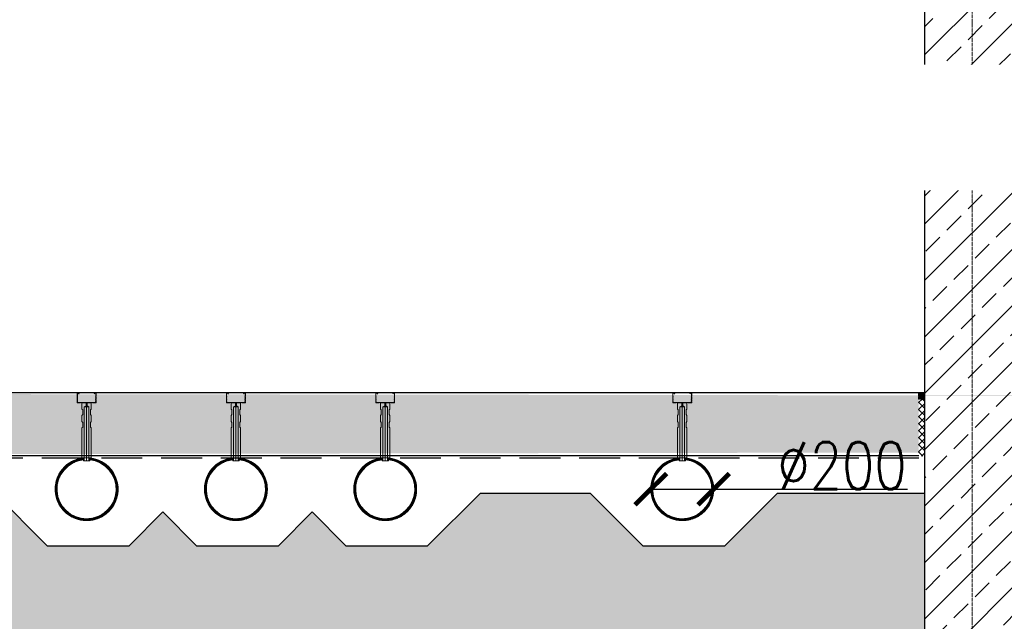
# Model space of a CAD drawing. Header units: millimetres. Extents: x -374129 to 1163271, y -112652 to 695637.
# Tile 222 of 256: x 48050 to 51183, y 30744 to 32659. Entities that reach past the tile are written whole.
import ezdxf
from ezdxf import colors
from ezdxf.entities.mleader import LeaderData, LeaderLine
from ezdxf.math import Vec2, Vec3

# ---------------------------------------------------------------- set-up
doc = ezdxf.new("R2010")
doc.units = ezdxf.units.MM
doc.header["$PDMODE"] = 4
doc.linetypes.add('ACAD_ISO04W100', pattern=[30, 24, -3, 0, -3])
doc.linetypes.add('rcad - -', pattern=[9.5, 6.5, -3])
for name, color, linetype, lineweight in [('A_DYSZA', 252, 'Continuous', 15), ('A_Hatch_konstrukcja', 252, 'Continuous', 5), ('A_profile ocynk', 252, 'Continuous', 9), ('KRT_kresk', 252, 'Continuous', 5), ('KRT_osie', 55, 'ACAD_ISO04W100', 18), ('Widoczne (ISO)', 252, 'Continuous', 15)]:
    doc.layers.add(name, color=color, linetype=linetype, lineweight=lineweight)
for name, color, linetype in [('KRT_kanaly', 1, 'Continuous'), ('KRT_kreskowanie', 252, 'Continuous'), ('KRT_opisy', 146, 'Continuous'), ('KRT_sciany', 2, 'Continuous'), ('KRT_wymiary', 4, 'Continuous')]:
    doc.layers.add(name, color=color, linetype=linetype)
doc.styles.add('WYMIAR', font='romans.shx', dxfattribs={"width": 0.8})
doc.linetypes.add('podbeton', pattern='A,0.3,-0.1,[131,ltypeshp.shx,S=0.1,R=0,X=-0.1,Y=0],-0.1,0.3', length=0.8)
doc.dimstyles.new('KRT_1-100', dxfattribs={"dimscale": 100, "dimtxt": 2, "dimasz": 1, "dimexe": 0.5, "dimexo": 0, "dimgap": 0.5, "dimtad": 1, "dimdec": 1, "dimrnd": 0.1, "dimzin": 9, "dimdsep": 46, "dimtxsty": 'WYMIAR', "dimblk": 'ARCHTICK', "dimcen": 0.09, "dimdle": 0.5, "dimclrd": 1, "dimclre": 252, "dimclrt": 256, "dimadec": 0, "dimazin": 0, "dimtfac": 1, "dimtdec": 1, "dimtmove": 0, "dimatfit": 3, "dimfxl": 1, "dimtolj": 1, "dimtzin": 0, "dimarcsym": 0})

# ---------------------------------------------------------------- blocks, each defined once
blk = doc.blocks.new('dysza_203')
at = {"color": 0, "linetype": 'ByBlock', "lineweight": -2}
for points in [[(-15, -193), (-10, -193), (-10, -203), (-7.5, -203), (-7.5, -31), (-1.5, -28), (-1.5, -18), (-15, -18), (-15, -38), (-12.5, -40.5), (-12.5, -55.5), (-15, -58), (-15, -78), (-12.5, -80.5), (-12.5, -95.5), (-15, -98)], [(15, -193), (10, -193), (10, -203), (7.5, -203), (7.5, -31), (1.5, -28), (1.5, -18), (15, -18), (15, -38), (12.5, -40.5), (12.5, -55.5), (15, -58), (15, -78), (12.5, -80.5), (12.5, -95.5), (15, -98)]]:
    blk.add_lwpolyline(points, close=True, dxfattribs=at)
for points in [[(-7.5, -31), (7.5, -31)], [(-1.5, -18), (1.5, -18)], [(-1.5, -28), (1.5, -28)], [(0, -18), (0, -203)], [(-7.5, -203), (7.5, -203)], [(7.5, -203), (10, -203)]]:
    blk.add_lwpolyline(points, dxfattribs=at)
blk = doc.blocks.new('_ArchTick')
at = {"color": 0, "linetype": 'ByBlock', "const_width": 0.15}
blk.add_lwpolyline([(-0.5, -0.5), (0.5, 0.5)], dxfattribs=at)
blk = doc.blocks.new('*D1202')
at = {"layer": 'Defpoints', "color": 0}
for p in [(50058, 31164.5), (50258, 31164.5)]:
    blk.add_point(p, dxfattribs=at)
at = {"layer": 'KRT_wymiary', "color": 1, "lineweight": -2}
for p, q in [((50058, 31164.5), (50058, 31164.5)), ((50058, 31164.5), (50258, 31164.5)), ((50258, 31164.5), (50875.1, 31164.5))]:
    blk.add_line(p, q, dxfattribs=at)
at = {"layer": 'KRT_wymiary', "color": 1, "lineweight": -2, "xscale": 100, "yscale": 100, "zscale": 100}
blk.add_blockref('_ArchTick', (50058, 31164.5), dxfattribs=at)
at = {"layer": 'KRT_wymiary', "color": 1, "lineweight": -2, "xscale": 100, "yscale": 100, "zscale": 100, "rotation": 180}
blk.add_blockref('_ArchTick', (50258, 31164.5), dxfattribs=at)
at = {"layer": 'KRT_wymiary', "insert": (50666.6, 31239.5), "char_height": 150, "attachment_point": 5, "style": 'WYMIAR'}
blk.add_mtext('\\A1;%%c200', dxfattribs=at)

msp = doc.modelspace()

# ---------------------------------------------------------------- hatches: boundary and pattern name
at = {"layer": 'KRT_kreskowanie'}
h = msp.add_hatch(dxfattribs=at)
h.set_pattern_fill('ANSI33', color=256, scale=20, style=0)
h.set_pattern_definition([(45, (213609.93, -26045.67), (-89.80256, 89.80256), []), (45, (213699.74, -26045.67), (-89.80256, 89.80256), [63.5, -31.75])])
h.paths.add_polyline_path([(50930, 30461.19), (51230, 30461.19), (51230, 36471.19), (51145, 36471.19), (51145, 36711.19), (51010, 36711.19), (51010, 36471.19), (50930, 36471.19)])
h = msp.add_hatch(dxfattribs=at)
h.set_pattern_fill('DOTS2', color=256, scale=10, style=0)
h.paths.add_polyline_path([(5640.49, 31126.97), (6132.64, 31126.97), (6132.64, 31351.97), (5640.49, 31351.97)], flags=9)
h.paths.add_polyline_path([(11940.49, 31126.97), (12432.64, 31126.97), (12432.64, 31351.97), (11940.49, 31351.97)], flags=9)
h.paths.add_polyline_path([(18240.49, 31126.97), (18732.64, 31126.97), (18732.64, 31351.97), (18240.49, 31351.97)], flags=9)
h.paths.add_polyline_path([(24880.49, 31126.97), (25372.64, 31126.97), (25372.64, 31351.97), (24880.49, 31351.97)], flags=9)
h.paths.add_polyline_path([(31180.49, 31126.97), (31672.64, 31126.97), (31672.64, 31351.97), (31180.49, 31351.97)], flags=9)
h.paths.add_polyline_path([(37480.49, 31126.97), (37972.64, 31126.97), (37972.64, 31351.97), (37480.49, 31351.97)], flags=9)
h.paths.add_polyline_path([(44120.49, 31126.97), (44612.64, 31126.97), (44612.64, 31351.97), (44120.49, 31351.97)], flags=9)
h.paths.add_polyline_path([(50420.49, 31126.97), (50912.64, 31126.97), (50912.64, 31351.97), (50420.49, 31351.97)], flags=9)
h.paths.add_polyline_path([(56720.49, 31126.97), (57212.64, 31126.97), (57212.64, 31351.97), (56720.49, 31351.97)], flags=9)
h.paths.add_polyline_path([(63360.49, 31126.97), (63852.64, 31126.97), (63852.64, 31351.97), (63360.49, 31351.97)], flags=9)

# ---------------------------------------------------------------- linework, layer by layer
at = {"layer": 'KRT_osie', "ltscale": 0.5}
msp.add_line((51080, 37613.84), (51080, 29871.18), dxfattribs=at)
msp.add_line((51080, 37613.84), (51080, 29871.18), dxfattribs=at)
at = {"layer": 'KRT_sciany'}
msp.add_lwpolyline([(50930, 30461.19), (50930, 36471.19)], dxfattribs=at)

# ---------------------------------------------------------------- next in the draw order: leaders
at = {"layer": 'KRT_opisy', "color": 1}
ml = msp.add_multileader_mtext('Standard', dxfattribs=at)
ml.set_content('\\C54;PIANKA DYLATACYJNA BRZEGOWA 1cm\\PUSZCZELNIENIE MASĄ TRWALEPLASTYCZNĄ ODPORNĄ NA AGRESJĘ CHEMICZNĄ NP.SIKAFLEX PRO 3', style='WYMIAR')
ml.set_leader_properties()
ml.build(insert=Vec2(0, 0))
ml.multileader.update_dxf_attribs({"text_left_attachment_type": 6, "text_right_attachment_type": 6, "dogleg_length": 36, "arrow_head_size": 200, "scale": 100})
ctx = ml.context
ctx.base_point, ctx.scale, ctx.char_height, ctx.arrow_head_size, ctx.landing_gap_size, ctx.plane_origin = Vec3(1022.91, 34569.79, -56.1), 100, 200, 200, 9, Vec3(36065.01, -50311.01, -56.1)
ctx.left_attachment, ctx.right_attachment = 6, 6
notes = []
notes.append((ctx, [(0, (1, 1, 0), (986.91, 34569.79, -56.1), (1, 0), 36, [(1, [(160, 31471.19, -56.1)], 0, [])])]))
ctx.mtext.insert, ctx.mtext.width, ctx.mtext.defined_height, ctx.mtext.flow_direction = Vec3(1031.91, 34809.79, -56.1), 4839.601, 350.11, 5
ctx.mtext.has_bg_fill, ctx.mtext.bg_color, ctx.mtext.bg_scale_factor, ctx.mtext.bg_transparency, ctx.mtext.use_window_bg_color = 1, -1027028792, 1.5, 0, 1
for ctx, leaders in notes:
    for number, flags, end, landing, length, lines in leaders:
        leader = LeaderData()
        leader.index, (leader.has_last_leader_line, leader.has_dogleg_vector, leader.attachment_direction) = number, flags
        leader.last_leader_point, leader.dogleg_vector, leader.dogleg_length = Vec3(end), Vec3(landing), length
        for number, points, colour, breaks in lines:
            line = LeaderLine()
            line.index, line.vertices, line.color, line.breaks = number, Vec3.list(points), colors.encode_raw_color(colour), breaks
            leader.lines.append(line)
        ctx.leaders.append(leader)

# ---------------------------------------------------------------- next in the draw order: leaders
ml = msp.add_multileader_mtext('Standard', dxfattribs=at)
ml.set_content('\\pxi-3,l3t3,39,44;\\C2;{\\fSymbol|b0|i0|c2|p18;·^I}\\C54;PŁYTA BETONOWA DYLATOWANA C30/37 W8,F150,XD2,XA2,XM1,XF1 ^Igr.20cm\\P    ZBROJONA WŁÓKNAMI POLIMEROWYMI ZBROJONA WŁÓKNAMI POLIMEROWYMI ZBROJONA WŁÓKNAMI POLIMEROWYMI ISTRICE iBETON 39x0.78 W ILOŚCI 3,0kg/m3, \\P{\\fSymbol|b0|i0|c2|p18;·^I}IZOLACJA PRZECIWWILGOCIOWA 2xFOLIA PE \\P    UKŁADANA SZCZELNIE NA ZAKŁAD^I^Igr.2x0.3mm                                                         \\P{\\fSymbol|b0|i0|c2|p18;·^I}PODBETON  C8/10 ^I^Igr.10cm                         \\P{\\fSymbol|b0|i0|c2|p18;·^I}ZAGĘSZCZONY GRUNT NASYPOWY Is>0,98^I^Igr.30cm\\P{\\fSymbol|b0|i0|c2|p18;·^I}ZAGĘSZCZONY GRUNT NASYPOWY Is>=0,97', style='WYMIAR')
ml.set_leader_properties()
ml.build(insert=Vec2(0, 0))
ml.multileader.update_dxf_attribs({"text_left_attachment_type": 6, "text_right_attachment_type": 6, "dogleg_length": 36, "arrow_head_size": 200, "scale": 100})
ctx = ml.context
ctx.base_point, ctx.scale, ctx.char_height, ctx.arrow_head_size, ctx.landing_gap_size, ctx.plane_origin = Vec3(1715.18, 28529.79, -56.1), 100, 200, 200, 9, Vec3(-35836.94, -69206.17, -56.1)
ctx.left_attachment, ctx.right_attachment = 6, 6
notes = []
notes.append((ctx, [(0, (1, 1, 0), (1679.18, 28529.79, -56.1), (1, 0), 36, [(1, [(1159.18, 31458.59, -56.1)], 0, [])])]))
ctx.mtext.insert, ctx.mtext.width, ctx.mtext.defined_height, ctx.mtext.flow_direction = Vec3(1724.18, 28777.41, -56.1), 11614.4681, 280.09, 5
ctx.mtext.has_bg_fill, ctx.mtext.bg_color, ctx.mtext.bg_scale_factor, ctx.mtext.bg_transparency, ctx.mtext.use_window_bg_color = 1, -1027028792, 1.5, 0, 1
for ctx, leaders in notes:
    for number, flags, end, landing, length, lines in leaders:
        leader = LeaderData()
        leader.index, (leader.has_last_leader_line, leader.has_dogleg_vector, leader.attachment_direction) = number, flags
        leader.last_leader_point, leader.dogleg_vector, leader.dogleg_length = Vec3(end), Vec3(landing), length
        for number, points, colour, breaks in lines:
            line = LeaderLine()
            line.index, line.vertices, line.color, line.breaks = number, Vec3.list(points), colors.encode_raw_color(colour), breaks
            leader.lines.append(line)
        ctx.leaders.append(leader)

# ---------------------------------------------------------------- next in the draw order: linework, layer by layer
at = {"layer": 'KRT_kanaly', "linetype": 'podbeton', "ltscale": 200}
msp.add_lwpolyline([(48505.49, 31091.97), (48612.99, 30984.47), (48872.99, 30984.47), (48980.49, 31091.97)], dxfattribs=at)

# ---------------------------------------------------------------- next in the draw order: leaders
at = {"layer": 'KRT_opisy', "color": 1}
ml = msp.add_multileader_mtext('Standard', dxfattribs=at)
ml.set_content('\\C54;KANAŁY NAPOWIETRZAJĄCE WEDŁUG PROJEKTU TECHNOLOGICZNEGO', style='WYMIAR')
ml.set_leader_properties()
ml.build(insert=Vec2(0, 0))
ml.multileader.update_dxf_attribs({"text_left_attachment_type": 6, "text_right_attachment_type": 6, "dogleg_length": 36, "arrow_head_size": 200, "scale": 100})
ctx = ml.context
ctx.base_point, ctx.scale, ctx.char_height, ctx.arrow_head_size, ctx.landing_gap_size, ctx.plane_origin = Vec3(958.77, 32175.83, -56.1), 100, 200, 200, 9, Vec3(36846.14, -51485.36, -56.1)
ctx.left_attachment, ctx.right_attachment = 6, 6
notes = []
notes.append((ctx, [(0, (1, 1, 0), (922.77, 32175.83, -56.1), (1, 0), 36, [(1, [(922.99, 31164.47, -56.1)], 0, [])])]))
ctx.mtext.insert, ctx.mtext.width, ctx.mtext.defined_height, ctx.mtext.flow_direction = Vec3(967.77, 32415.83, -56.1), 6873.6004, 350.11, 5
ctx.mtext.has_bg_fill, ctx.mtext.bg_color, ctx.mtext.bg_scale_factor, ctx.mtext.bg_transparency, ctx.mtext.use_window_bg_color = 1, -1027028792, 1.5, 0, 1
for ctx, leaders in notes:
    for number, flags, end, landing, length, lines in leaders:
        leader = LeaderData()
        leader.index, (leader.has_last_leader_line, leader.has_dogleg_vector, leader.attachment_direction) = number, flags
        leader.last_leader_point, leader.dogleg_vector, leader.dogleg_length = Vec3(end), Vec3(landing), length
        for number, points, colour, breaks in lines:
            line = LeaderLine()
            line.index, line.vertices, line.color, line.breaks = number, Vec3.list(points), colors.encode_raw_color(colour), breaks
            leader.lines.append(line)
        ctx.leaders.append(leader)

# ---------------------------------------------------------------- next in the draw order: hatches: boundary and pattern name
at = {"layer": 'KRT_kresk', "lineweight": 5}
h = msp.add_hatch(dxfattribs=at)
h.set_pattern_fill('DASH', color=256, scale=10, angle=45)
h.set_pattern_definition([(45, (53933.753, 31471.193), (4e-15, 44.90128), [31.75, -31.75])])
h.paths.add_polyline_path([(50909.99, 31281.19), (44950, 31271.19), (44950, 31451.19), (44950, 31471.19), (52409.99, 31461.19), (50909.99, 31461.19)])
h = msp.add_hatch(dxfattribs=at)
h.set_pattern_fill('ANSI37', color=256, scale=0.5)
h.set_pattern_definition([(45, (-383172.6885, -167449.6836), (-1.122532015, 1.122532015), []), (135, (-383172.6885, -167449.6836), (-1.122532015, -1.122532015), [])])
h.paths.add_polyline_path([(50910, 31451.19), (50930, 31451.19), (50930, 31471.19), (50910, 31471.19)])
h = msp.add_hatch(dxfattribs=at)
h.set_pattern_fill('ANSI37', color=256, scale=5)
h.set_pattern_definition([(45, (-383172.688, -167449.684), (-11.22532015, 11.22532015), []), (135, (-383172.688, -167449.684), (-11.22532015, -11.22532015), [])])
h.paths.add_polyline_path([(50910, 31270.04), (50930, 31270.04), (50930, 31451.19), (50910, 31451.19)])
at = {"layer": 'KRT_kreskowanie'}
h = msp.add_hatch(dxfattribs=at)
h.set_pattern_fill('DOTS2', color=256, scale=10, style=0)
h.set_pattern_definition([(0, (-19229.84, 5.08), (0, 254), [0, -254]), (0, (-19148.56, 10.16), (0, 254), [0, -254]), (0, (-19194.28, 66.04), (0, 254), [0, -254]), (0, (-19138.4, 106.68), (0, 254), [0, -254]), (0, (-19204.44, 121.92), (0, 254), [0, -254]), (0, (-19184.12, 182.88), (0, 254), [0, -254]), (0, (-19219.68, 228.6), (0, 254), [0, -254]), (0, (-19138.4, 223.52), (0, 254), [0, -254]), (0, (-19077.44, 233.68), (0, 254), [0, -254]), (0, (-19046.96, 172.72), (0, 254), [0, -254]), (0, (-18996.16, 167.64), (0, 254), [0, -254]), (0, (-18996.16, 76.2), (0, 254), [0, -254]), (0, (-19041.88, 45.72), (0, 254), [0, -254]), (0, (-19113, 60.96), (0, 254), [0, -254]), (0, (-19067.28, 106.68), (0, 254), [0, -254]), (0, (-19113, 152.4), (0, 254), [0, -254]), (0, (-19006.32, 10.16), (0, 254), [0, -254])])
h.paths.add_polyline_path([(41670.16, 31152.3), (41600.82, 31152.3), (41432.99, 30984.47), (41172.99, 30984.47), (41065.49, 31091.97), (40957.99, 30984.47), (40697.99, 30984.47), (40590.49, 31091.97), (40482.99, 30984.47), (40222.99, 30984.47), (40055.16, 31152.3), (39705.82, 31152.3), (39537.99, 30984.47), (39277.99, 30984.47), (39110.16, 31152.3), (38630, 31152.3), (38630, 30684.47), (44630, 30684.47), (44630, 31152.3), (44160.82, 31152.3), (43992.99, 30984.47), (43732.99, 30984.47), (43565.16, 31152.3), (43215.82, 31152.3), (43047.99, 30984.47), (42787.99, 30984.47), (42680.49, 31091.97), (42572.99, 30984.47), (42312.99, 30984.47), (42205.49, 31091.97), (42097.99, 30984.47), (41837.99, 30984.47)])
h.paths.add_polyline_path([(44120.49, 31126.97), (44612.64, 31126.97), (44612.64, 31351.97), (44120.49, 31351.97)], flags=9)
h.paths.add_polyline_path([(47970.16, 31152.3), (47900.82, 31152.3), (47732.99, 30984.47), (47472.99, 30984.47), (47365.49, 31091.97), (47257.99, 30984.47), (46997.99, 30984.47), (46890.49, 31091.97), (46782.99, 30984.47), (46522.99, 30984.47), (46355.16, 31152.3), (46005.82, 31152.3), (45837.99, 30984.47), (45577.99, 30984.47), (45410.16, 31152.3), (44930, 31152.3), (44930, 30684.47), (50930, 30684.47), (50930, 31152.3), (50460.82, 31152.3), (50292.99, 30984.47), (50032.99, 30984.47), (49865.16, 31152.3), (49515.82, 31152.3), (49347.99, 30984.47), (49087.99, 30984.47), (48980.49, 31091.97), (48872.99, 30984.47), (48612.99, 30984.47), (48505.49, 31091.97), (48397.99, 30984.47), (48137.99, 30984.47)])
h.paths.add_polyline_path([(50420.49, 31126.97), (50912.64, 31126.97), (50912.64, 31351.97), (50420.49, 31351.97)], flags=9)
h = msp.add_hatch(dxfattribs=at)
h.set_pattern_fill('DOTS2', color=256, scale=10, style=0)
h.set_pattern_definition([(0, (-12929.84, 5.08), (0, 254), [0, -254]), (0, (-12848.56, 10.16), (0, 254), [0, -254]), (0, (-12894.28, 66.04), (0, 254), [0, -254]), (0, (-12838.4, 106.68), (0, 254), [0, -254]), (0, (-12904.44, 121.92), (0, 254), [0, -254]), (0, (-12884.12, 182.88), (0, 254), [0, -254]), (0, (-12919.68, 228.6), (0, 254), [0, -254]), (0, (-12838.4, 223.52), (0, 254), [0, -254]), (0, (-12777.44, 233.68), (0, 254), [0, -254]), (0, (-12746.96, 172.72), (0, 254), [0, -254]), (0, (-12696.16, 167.64), (0, 254), [0, -254]), (0, (-12696.16, 76.2), (0, 254), [0, -254]), (0, (-12741.88, 45.72), (0, 254), [0, -254]), (0, (-12813, 60.96), (0, 254), [0, -254]), (0, (-12767.28, 106.68), (0, 254), [0, -254]), (0, (-12813, 152.4), (0, 254), [0, -254]), (0, (-12706.32, 10.16), (0, 254), [0, -254])])
h.paths.add_polyline_path([(47970.16, 31152.3), (47900.82, 31152.3), (47732.99, 30984.47), (47472.99, 30984.47), (47365.49, 31091.97), (47257.99, 30984.47), (46997.99, 30984.47), (46890.49, 31091.97), (46782.99, 30984.47), (46522.99, 30984.47), (46355.16, 31152.3), (46005.82, 31152.3), (45837.99, 30984.47), (45577.99, 30984.47), (45410.16, 31152.3), (44930, 31152.3), (44930, 30684.47), (50930, 30684.47), (50930, 31152.3), (50460.82, 31152.3), (50292.99, 30984.47), (50032.99, 30984.47), (49865.16, 31152.3), (49515.82, 31152.3), (49347.99, 30984.47), (49087.99, 30984.47), (48980.49, 31091.97), (48872.99, 30984.47), (48612.99, 30984.47), (48505.49, 31091.97), (48397.99, 30984.47), (48137.99, 30984.47)])
h.paths.add_polyline_path([(50420.49, 31126.97), (50912.64, 31126.97), (50912.64, 31351.97), (50420.49, 31351.97)], flags=9)
h.paths.add_polyline_path([(54270.16, 31152.3), (54200.82, 31152.3), (54032.99, 30984.47), (53772.99, 30984.47), (53665.49, 31091.97), (53557.99, 30984.47), (53297.99, 30984.47), (53190.49, 31091.97), (53082.99, 30984.47), (52822.99, 30984.47), (52655.16, 31152.3), (52305.82, 31152.3), (52137.99, 30984.47), (51877.99, 30984.47), (51710.16, 31152.3), (51230, 31152.3), (51230, 30684.47), (57230, 30684.47), (57230, 31152.3), (56760.82, 31152.3), (56592.99, 30984.47), (56332.99, 30984.47), (56165.16, 31152.3), (55815.82, 31152.3), (55647.99, 30984.47), (55387.99, 30984.47), (55280.49, 31091.97), (55172.99, 30984.47), (54912.99, 30984.47), (54805.49, 31091.97), (54697.99, 30984.47), (54437.99, 30984.47)])
h.paths.add_polyline_path([(56720.49, 31126.97), (57212.64, 31126.97), (57212.64, 31351.97), (56720.49, 31351.97)], flags=9)
at = {"layer": 'Widoczne (ISO)', "transparency": 33554687}
h = msp.add_hatch(dxfattribs=at)
h.set_pattern_fill('ANSI31', color=256, scale=10)
h.set_pattern_definition([(45, (48346.854, 31210.5676), (-0.8838835, 0.8838835), [])])
h.paths.add_polyline_path([(48357.09, 31164.47, -1), (48168.89, 31164.47, -0.3833879), (48253, 31258.04), (48253, 31263.97, 0.3851934), (48162.99, 31164.47, 1), (48362.99, 31164.47, 0.385192), (48272.99, 31263.97), (48272.99, 31258.04, -0.3833692)])
h = msp.add_hatch(dxfattribs=at)
h.set_pattern_fill('ANSI31', color=256, scale=10)
h.set_pattern_definition([(45, (48821.854, 31210.5676), (-0.8838835, 0.8838835), [])])
h.paths.add_polyline_path([(48832.09, 31164.47, -1), (48643.89, 31164.47, -0.3833879), (48728, 31258.04), (48728, 31263.97, 0.3851934), (48637.99, 31164.47, 1), (48837.99, 31164.47, 0.385192), (48747.99, 31263.97), (48747.99, 31258.04, -0.3833692)])
h = msp.add_hatch(dxfattribs=at)
h.set_pattern_fill('ANSI31', color=256, scale=10)
h.set_pattern_definition([(45, (49296.854, 31210.5676), (-0.8838835, 0.8838835), [])])
h.paths.add_polyline_path([(49307.09, 31164.47, -1), (49118.89, 31164.47, -0.3833879), (49203, 31258.04), (49203, 31263.97, 0.3851934), (49112.99, 31164.47, 1), (49312.99, 31164.47, 0.385192), (49222.99, 31263.97), (49222.99, 31258.04, -0.3833692)])
h = msp.add_hatch(dxfattribs=at)
h.set_pattern_fill('ANSI31', color=256, scale=10)
h.set_pattern_definition([(45, (50241.854, 31210.5676), (-0.8838835, 0.8838835), [])])
h.paths.add_polyline_path([(50252.09, 31164.47, -1), (50063.89, 31164.47, -0.3833879), (50148, 31258.04), (50148, 31263.97, 0.3851934), (50057.99, 31164.47, 1), (50257.99, 31164.47, 0.385192), (50167.99, 31263.97), (50167.99, 31258.04, -0.3833692)])

# ---------------------------------------------------------------- next in the draw order: linework, layer by layer
at = {"color": 2}
for p, q in [((50930, 31471.19, -18.47), (44950, 31471.19)), ((50910.2, 31271.19, 43), (44950, 31271.19))]:
    msp.add_line(p, q, dxfattribs=at)
at = {"layer": 'A_DYSZA', "transparency": 33554687}
for centre, radius, start, end in [((48262.99, 31164.47), 100, 95.73457, 84.26515), ((48737.99, 31164.47), 100, 95.73457, 84.26515), ((49212.99, 31164.47), 100, 95.73457, 84.26515), ((50157.99, 31164.47), 100, 95.73457, 84.26515), ((48262.99, 31164.47), 94.1, 96.09512, 83.90114), ((48737.99, 31164.47), 94.1, 96.09512, 83.90114), ((49212.99, 31164.47), 94.1, 96.09512, 83.90114), ((50157.99, 31164.47), 94.1, 96.09512, 83.90114)]:
    msp.add_arc(centre, radius, start, end, dxfattribs=at)
at = {"layer": 'A_Hatch_konstrukcja'}
for centre in [(48262.99, 31164.47), (48737.99, 31164.47), (49212.99, 31164.47), (50157.99, 31164.47)]:
    msp.add_circle(centre, 100, dxfattribs=at)
at = {"layer": 'A_profile ocynk'}
for points in [[(48287.28, 31467.75), (48289.93, 31470.41, -0.6681786), (48292.49, 31469.35), (48292.49, 31459.79, -0.1989124), (48292.35, 31459.43), (48291.64, 31458.73, 0.4142136), (48291.64, 31458.02), (48292.35, 31457.31, -0.1989124), (48292.49, 31456.96), (48292.49, 31452.79, -0.1989124), (48292.35, 31452.43), (48291.64, 31451.73, 0.4142136), (48291.64, 31451.02), (48292.35, 31450.31, -0.1989124), (48292.49, 31449.96), (48292.49, 31445.79, -0.1989124), (48292.35, 31445.43), (48291.64, 31444.73, 0.4142136), (48291.64, 31444.02), (48292.35, 31443.31, -0.1989124), (48292.49, 31442.96), (48292.49, 31440.47, -0.4142136), (48291.99, 31439.97), (48283.21, 31439.97, -0.1989124), (48282.85, 31440.12), (48282.15, 31440.83, 0.1989124), (48281.79, 31440.97), (48276.99, 31440.97, 0.1989124), (48276.64, 31440.83), (48275.93, 31440.12, -0.1989124), (48275.58, 31439.97), (48264.41, 31439.97, -0.1989124), (48264.05, 31440.12), (48263.35, 31440.83, 0.4142136), (48262.64, 31440.83), (48261.93, 31440.12, -0.1989124), (48261.58, 31439.97), (48250.41, 31439.97, -0.1989124), (48250.05, 31440.12), (48249.35, 31440.83, 0.1989124), (48248.99, 31440.97), (48244.19, 31440.97, 0.1989124), (48243.84, 31440.83), (48243.13, 31440.12, -0.1989124), (48242.78, 31439.97), (48233.99, 31439.97, -0.4142136), (48233.49, 31440.47), (48233.49, 31442.96, -0.1989124), (48233.64, 31443.31), (48234.35, 31444.02, 0.4142136), (48234.35, 31444.73), (48233.64, 31445.43, -0.1989124), (48233.49, 31445.79), (48233.49, 31449.96, -0.1989124), (48233.64, 31450.31), (48234.35, 31451.02, 0.4142136), (48234.35, 31451.73), (48233.64, 31452.43, -0.1989124), (48233.49, 31452.79), (48233.49, 31456.96, -0.1989124), (48233.64, 31457.31), (48234.35, 31458.02, 0.4142136), (48234.35, 31458.73), (48233.64, 31459.43, -0.1989124), (48233.49, 31459.79), (48233.49, 31469.35, -0.6681786), (48236.05, 31470.41), (48238.71, 31467.75), (48239.06, 31468.11), (48236.41, 31470.76, 0.6681786), (48232.99, 31469.35), (48232.99, 31459.58, 0.1989124), (48233.14, 31459.23), (48233.64, 31458.73, -0.4142136), (48233.64, 31458.02), (48233.14, 31457.52, 0.1989124), (48232.99, 31457.17), (48232.99, 31452.58, 0.1989124), (48233.14, 31452.23), (48233.64, 31451.73, -0.4142136), (48233.64, 31451.02), (48233.14, 31450.52, 0.1989124), (48232.99, 31450.17), (48232.99, 31445.58, 0.1989124), (48233.14, 31445.23), (48233.64, 31444.73, -0.4142136), (48233.64, 31444.02), (48233.14, 31443.52, 0.1989124), (48232.99, 31443.17), (48232.99, 31439.97, 0.4142136), (48233.49, 31439.47), (48242.99, 31439.47, 0.1989124), (48243.34, 31439.62), (48244.05, 31440.33, -0.1989124), (48244.4, 31440.47), (48248.79, 31440.47, -0.1989124), (48249.14, 31440.33), (48249.85, 31439.62, 0.1989124), (48250.2, 31439.47), (48261.79, 31439.47, 0.1989124), (48262.14, 31439.62), (48262.64, 31440.12, -0.4142136), (48263.35, 31440.12), (48263.85, 31439.62, 0.1989124), (48264.2, 31439.47), (48275.79, 31439.47, 0.1989124), (48276.14, 31439.62), (48276.85, 31440.33, -0.1989124), (48277.2, 31440.47), (48281.59, 31440.47, -0.1989124), (48281.94, 31440.33), (48282.65, 31439.62, 0.1989124), (48283, 31439.47), (48292.49, 31439.47, 0.4142136), (48292.99, 31439.97), (48292.99, 31443.17, 0.1989124), (48292.85, 31443.52), (48292.35, 31444.02, -0.4142136), (48292.35, 31444.73), (48292.85, 31445.23, 0.1989124), (48292.99, 31445.58), (48292.99, 31450.17, 0.1989124), (48292.85, 31450.52), (48292.35, 31451.02, -0.4142136), (48292.35, 31451.73), (48292.85, 31452.23, 0.1989124), (48292.99, 31452.58), (48292.99, 31457.17, 0.1989124), (48292.85, 31457.52), (48292.35, 31458.02, -0.4142136), (48292.35, 31458.73), (48292.85, 31459.23, 0.1989124), (48292.99, 31459.58), (48292.99, 31469.35, 0.6681786), (48289.58, 31470.76), (48286.93, 31468.11)], [(48762.28, 31467.75), (48764.93, 31470.41, -0.6681786), (48767.49, 31469.35), (48767.49, 31459.79, -0.1989124), (48767.35, 31459.43), (48766.64, 31458.73, 0.4142136), (48766.64, 31458.02), (48767.35, 31457.31, -0.1989124), (48767.49, 31456.96), (48767.49, 31452.79, -0.1989124), (48767.35, 31452.43), (48766.64, 31451.73, 0.4142136), (48766.64, 31451.02), (48767.35, 31450.31, -0.1989124), (48767.49, 31449.96), (48767.49, 31445.79, -0.1989124), (48767.35, 31445.43), (48766.64, 31444.73, 0.4142136), (48766.64, 31444.02), (48767.35, 31443.31, -0.1989124), (48767.49, 31442.96), (48767.49, 31440.47, -0.4142136), (48766.99, 31439.97), (48758.21, 31439.97, -0.1989124), (48757.85, 31440.12), (48757.15, 31440.83, 0.1989124), (48756.79, 31440.97), (48751.99, 31440.97, 0.1989124), (48751.64, 31440.83), (48750.93, 31440.12, -0.1989124), (48750.58, 31439.97), (48739.41, 31439.97, -0.1989124), (48739.05, 31440.12), (48738.35, 31440.83, 0.4142136), (48737.64, 31440.83), (48736.93, 31440.12, -0.1989124), (48736.58, 31439.97), (48725.41, 31439.97, -0.1989124), (48725.05, 31440.12), (48724.35, 31440.83, 0.1989124), (48723.99, 31440.97), (48719.19, 31440.97, 0.1989124), (48718.84, 31440.83), (48718.13, 31440.12, -0.1989124), (48717.78, 31439.97), (48708.99, 31439.97, -0.4142136), (48708.49, 31440.47), (48708.49, 31442.96, -0.1989124), (48708.64, 31443.31), (48709.35, 31444.02, 0.4142136), (48709.35, 31444.73), (48708.64, 31445.43, -0.1989124), (48708.49, 31445.79), (48708.49, 31449.96, -0.1989124), (48708.64, 31450.31), (48709.35, 31451.02, 0.4142136), (48709.35, 31451.73), (48708.64, 31452.43, -0.1989124), (48708.49, 31452.79), (48708.49, 31456.96, -0.1989124), (48708.64, 31457.31), (48709.35, 31458.02, 0.4142136), (48709.35, 31458.73), (48708.64, 31459.43, -0.1989124), (48708.49, 31459.79), (48708.49, 31469.35, -0.6681786), (48711.05, 31470.41), (48713.71, 31467.75), (48714.06, 31468.11), (48711.41, 31470.76, 0.6681786), (48707.99, 31469.35), (48707.99, 31459.58, 0.1989124), (48708.14, 31459.23), (48708.64, 31458.73, -0.4142136), (48708.64, 31458.02), (48708.14, 31457.52, 0.1989124), (48707.99, 31457.17), (48707.99, 31452.58, 0.1989124), (48708.14, 31452.23), (48708.64, 31451.73, -0.4142136), (48708.64, 31451.02), (48708.14, 31450.52, 0.1989124), (48707.99, 31450.17), (48707.99, 31445.58, 0.1989124), (48708.14, 31445.23), (48708.64, 31444.73, -0.4142136), (48708.64, 31444.02), (48708.14, 31443.52, 0.1989124), (48707.99, 31443.17), (48707.99, 31439.97, 0.4142136), (48708.49, 31439.47), (48717.99, 31439.47, 0.1989124), (48718.34, 31439.62), (48719.05, 31440.33, -0.1989124), (48719.4, 31440.47), (48723.79, 31440.47, -0.1989124), (48724.14, 31440.33), (48724.85, 31439.62, 0.1989124), (48725.2, 31439.47), (48736.79, 31439.47, 0.1989124), (48737.14, 31439.62), (48737.64, 31440.12, -0.4142136), (48738.35, 31440.12), (48738.85, 31439.62, 0.1989124), (48739.2, 31439.47), (48750.79, 31439.47, 0.1989124), (48751.14, 31439.62), (48751.85, 31440.33, -0.1989124), (48752.2, 31440.47), (48756.59, 31440.47, -0.1989124), (48756.94, 31440.33), (48757.65, 31439.62, 0.1989124), (48758, 31439.47), (48767.49, 31439.47, 0.4142136), (48767.99, 31439.97), (48767.99, 31443.17, 0.1989124), (48767.85, 31443.52), (48767.35, 31444.02, -0.4142136), (48767.35, 31444.73), (48767.85, 31445.23, 0.1989124), (48767.99, 31445.58), (48767.99, 31450.17, 0.1989124), (48767.85, 31450.52), (48767.35, 31451.02, -0.4142136), (48767.35, 31451.73), (48767.85, 31452.23, 0.1989124), (48767.99, 31452.58), (48767.99, 31457.17, 0.1989124), (48767.85, 31457.52), (48767.35, 31458.02, -0.4142136), (48767.35, 31458.73), (48767.85, 31459.23, 0.1989124), (48767.99, 31459.58), (48767.99, 31469.35, 0.6681786), (48764.58, 31470.76), (48761.93, 31468.11)], [(49237.28, 31467.75), (49239.93, 31470.41, -0.6681786), (49242.49, 31469.35), (49242.49, 31459.79, -0.1989124), (49242.35, 31459.43), (49241.64, 31458.73, 0.4142136), (49241.64, 31458.02), (49242.35, 31457.31, -0.1989124), (49242.49, 31456.96), (49242.49, 31452.79, -0.1989124), (49242.35, 31452.43), (49241.64, 31451.73, 0.4142136), (49241.64, 31451.02), (49242.35, 31450.31, -0.1989124), (49242.49, 31449.96), (49242.49, 31445.79, -0.1989124), (49242.35, 31445.43), (49241.64, 31444.73, 0.4142136), (49241.64, 31444.02), (49242.35, 31443.31, -0.1989124), (49242.49, 31442.96), (49242.49, 31440.47, -0.4142136), (49241.99, 31439.97), (49233.21, 31439.97, -0.1989124), (49232.85, 31440.12), (49232.15, 31440.83, 0.1989124), (49231.79, 31440.97), (49226.99, 31440.97, 0.1989124), (49226.64, 31440.83), (49225.93, 31440.12, -0.1989124), (49225.58, 31439.97), (49214.41, 31439.97, -0.1989124), (49214.05, 31440.12), (49213.35, 31440.83, 0.4142136), (49212.64, 31440.83), (49211.93, 31440.12, -0.1989124), (49211.58, 31439.97), (49200.41, 31439.97, -0.1989124), (49200.05, 31440.12), (49199.35, 31440.83, 0.1989124), (49198.99, 31440.97), (49194.19, 31440.97, 0.1989124), (49193.84, 31440.83), (49193.13, 31440.12, -0.1989124), (49192.78, 31439.97), (49183.99, 31439.97, -0.4142136), (49183.49, 31440.47), (49183.49, 31442.96, -0.1989124), (49183.64, 31443.31), (49184.35, 31444.02, 0.4142136), (49184.35, 31444.73), (49183.64, 31445.43, -0.1989124), (49183.49, 31445.79), (49183.49, 31449.96, -0.1989124), (49183.64, 31450.31), (49184.35, 31451.02, 0.4142136), (49184.35, 31451.73), (49183.64, 31452.43, -0.1989124), (49183.49, 31452.79), (49183.49, 31456.96, -0.1989124), (49183.64, 31457.31), (49184.35, 31458.02, 0.4142136), (49184.35, 31458.73), (49183.64, 31459.43, -0.1989124), (49183.49, 31459.79), (49183.49, 31469.35, -0.6681786), (49186.05, 31470.41), (49188.71, 31467.75), (49189.06, 31468.11), (49186.41, 31470.76, 0.6681786), (49182.99, 31469.35), (49182.99, 31459.58, 0.1989124), (49183.14, 31459.23), (49183.64, 31458.73, -0.4142136), (49183.64, 31458.02), (49183.14, 31457.52, 0.1989124), (49182.99, 31457.17), (49182.99, 31452.58, 0.1989124), (49183.14, 31452.23), (49183.64, 31451.73, -0.4142136), (49183.64, 31451.02), (49183.14, 31450.52, 0.1989124), (49182.99, 31450.17), (49182.99, 31445.58, 0.1989124), (49183.14, 31445.23), (49183.64, 31444.73, -0.4142136), (49183.64, 31444.02), (49183.14, 31443.52, 0.1989124), (49182.99, 31443.17), (49182.99, 31439.97, 0.4142136), (49183.49, 31439.47), (49192.99, 31439.47, 0.1989124), (49193.34, 31439.62), (49194.05, 31440.33, -0.1989124), (49194.4, 31440.47), (49198.79, 31440.47, -0.1989124), (49199.14, 31440.33), (49199.85, 31439.62, 0.1989124), (49200.2, 31439.47), (49211.79, 31439.47, 0.1989124), (49212.14, 31439.62), (49212.64, 31440.12, -0.4142136), (49213.35, 31440.12), (49213.85, 31439.62, 0.1989124), (49214.2, 31439.47), (49225.79, 31439.47, 0.1989124), (49226.14, 31439.62), (49226.85, 31440.33, -0.1989124), (49227.2, 31440.47), (49231.59, 31440.47, -0.1989124), (49231.94, 31440.33), (49232.65, 31439.62, 0.1989124), (49233, 31439.47), (49242.49, 31439.47, 0.4142136), (49242.99, 31439.97), (49242.99, 31443.17, 0.1989124), (49242.85, 31443.52), (49242.35, 31444.02, -0.4142136), (49242.35, 31444.73), (49242.85, 31445.23, 0.1989124), (49242.99, 31445.58), (49242.99, 31450.17, 0.1989124), (49242.85, 31450.52), (49242.35, 31451.02, -0.4142136), (49242.35, 31451.73), (49242.85, 31452.23, 0.1989124), (49242.99, 31452.58), (49242.99, 31457.17, 0.1989124), (49242.85, 31457.52), (49242.35, 31458.02, -0.4142136), (49242.35, 31458.73), (49242.85, 31459.23, 0.1989124), (49242.99, 31459.58), (49242.99, 31469.35, 0.6681786), (49239.58, 31470.76), (49236.93, 31468.11)], [(50182.28, 31467.75), (50184.93, 31470.41, -0.6681786), (50187.49, 31469.35), (50187.49, 31459.79, -0.1989124), (50187.35, 31459.43), (50186.64, 31458.73, 0.4142136), (50186.64, 31458.02), (50187.35, 31457.31, -0.1989124), (50187.49, 31456.96), (50187.49, 31452.79, -0.1989124), (50187.35, 31452.43), (50186.64, 31451.73, 0.4142136), (50186.64, 31451.02), (50187.35, 31450.31, -0.1989124), (50187.49, 31449.96), (50187.49, 31445.79, -0.1989124), (50187.35, 31445.43), (50186.64, 31444.73, 0.4142136), (50186.64, 31444.02), (50187.35, 31443.31, -0.1989124), (50187.49, 31442.96), (50187.49, 31440.47, -0.4142136), (50186.99, 31439.97), (50178.21, 31439.97, -0.1989124), (50177.85, 31440.12), (50177.15, 31440.83, 0.1989124), (50176.79, 31440.97), (50171.99, 31440.97, 0.1989124), (50171.64, 31440.83), (50170.93, 31440.12, -0.1989124), (50170.58, 31439.97), (50159.41, 31439.97, -0.1989124), (50159.05, 31440.12), (50158.35, 31440.83, 0.4142136), (50157.64, 31440.83), (50156.93, 31440.12, -0.1989124), (50156.58, 31439.97), (50145.41, 31439.97, -0.1989124), (50145.05, 31440.12), (50144.35, 31440.83, 0.1989124), (50143.99, 31440.97), (50139.19, 31440.97, 0.1989124), (50138.84, 31440.83), (50138.13, 31440.12, -0.1989124), (50137.78, 31439.97), (50128.99, 31439.97, -0.4142136), (50128.49, 31440.47), (50128.49, 31442.96, -0.1989124), (50128.64, 31443.31), (50129.35, 31444.02, 0.4142136), (50129.35, 31444.73), (50128.64, 31445.43, -0.1989124), (50128.49, 31445.79), (50128.49, 31449.96, -0.1989124), (50128.64, 31450.31), (50129.35, 31451.02, 0.4142136), (50129.35, 31451.73), (50128.64, 31452.43, -0.1989124), (50128.49, 31452.79), (50128.49, 31456.96, -0.1989124), (50128.64, 31457.31), (50129.35, 31458.02, 0.4142136), (50129.35, 31458.73), (50128.64, 31459.43, -0.1989124), (50128.49, 31459.79), (50128.49, 31469.35, -0.6681786), (50131.05, 31470.41), (50133.71, 31467.75), (50134.06, 31468.11), (50131.41, 31470.76, 0.6681786), (50127.99, 31469.35), (50127.99, 31459.58, 0.1989124), (50128.14, 31459.23), (50128.64, 31458.73, -0.4142136), (50128.64, 31458.02), (50128.14, 31457.52, 0.1989124), (50127.99, 31457.17), (50127.99, 31452.58, 0.1989124), (50128.14, 31452.23), (50128.64, 31451.73, -0.4142136), (50128.64, 31451.02), (50128.14, 31450.52, 0.1989124), (50127.99, 31450.17), (50127.99, 31445.58, 0.1989124), (50128.14, 31445.23), (50128.64, 31444.73, -0.4142136), (50128.64, 31444.02), (50128.14, 31443.52, 0.1989124), (50127.99, 31443.17), (50127.99, 31439.97, 0.4142136), (50128.49, 31439.47), (50137.99, 31439.47, 0.1989124), (50138.34, 31439.62), (50139.05, 31440.33, -0.1989124), (50139.4, 31440.47), (50143.79, 31440.47, -0.1989124), (50144.14, 31440.33), (50144.85, 31439.62, 0.1989124), (50145.2, 31439.47), (50156.79, 31439.47, 0.1989124), (50157.14, 31439.62), (50157.64, 31440.12, -0.4142136), (50158.35, 31440.12), (50158.85, 31439.62, 0.1989124), (50159.2, 31439.47), (50170.79, 31439.47, 0.1989124), (50171.14, 31439.62), (50171.85, 31440.33, -0.1989124), (50172.2, 31440.47), (50176.59, 31440.47, -0.1989124), (50176.94, 31440.33), (50177.65, 31439.62, 0.1989124), (50178, 31439.47), (50187.49, 31439.47, 0.4142136), (50187.99, 31439.97), (50187.99, 31443.17, 0.1989124), (50187.85, 31443.52), (50187.35, 31444.02, -0.4142136), (50187.35, 31444.73), (50187.85, 31445.23, 0.1989124), (50187.99, 31445.58), (50187.99, 31450.17, 0.1989124), (50187.85, 31450.52), (50187.35, 31451.02, -0.4142136), (50187.35, 31451.73), (50187.85, 31452.23, 0.1989124), (50187.99, 31452.58), (50187.99, 31457.17, 0.1989124), (50187.85, 31457.52), (50187.35, 31458.02, -0.4142136), (50187.35, 31458.73), (50187.85, 31459.23, 0.1989124), (50187.99, 31459.58), (50187.99, 31469.35, 0.6681786), (50184.58, 31470.76), (50181.93, 31468.11)]]:
    msp.add_lwpolyline(points, format="xyb", close=True, dxfattribs=at)
at = {"layer": 'KRT_kanaly', "color": 4, "linetype": 'rcad - -', "ltscale": 20}
msp.add_line((50910.2, 31262.99, 43), (44950, 31263.19), dxfattribs=at)
at = {"layer": 'KRT_kanaly', "linetype": 'podbeton', "ltscale": 200}
for p, q in [((49515.82, 31152.3, -8.01), (49865.16, 31152.3, -8.43)), ((50460.82, 31152.3, -9.16), (50930, 31152.3, -9.73))]:
    msp.add_line(p, q, dxfattribs=at)
for points in [[(47970.16, 31152.3), (48137.99, 30984.47), (48397.99, 30984.47), (48505.49, 31091.97)], [(48980.49, 31091.97), (49087.99, 30984.47), (49347.99, 30984.47), (49515.82, 31152.3)], [(49865.16, 31152.3), (50032.99, 30984.47), (50292.99, 30984.47), (50460.82, 31152.3)]]:
    msp.add_lwpolyline(points, dxfattribs=at)

# ---------------------------------------------------------------- next in the draw order: block references
at = {"layer": 'A_DYSZA'}
for p in [(48262.99, 31457.47), (48737.99, 31457.47), (49212.99, 31457.47), (50157.99, 31457.47)]:
    msp.add_blockref('dysza_203', p, dxfattribs=at)

# ---------------------------------------------------------------- next in the draw order: dimensions: what is measured, and where the dimension line sits
at = {"layer": 'KRT_wymiary'}
dim = msp.add_diameter_dim_2p(p1=(50057.99, 31164.47), p2=(50257.99, 31164.47), dimstyle='KRT_1-100', override={"dimtxt": 1.5, "dimgap": 0}, dxfattribs=at)
dim.commit()
dim.dimension.update_dxf_attribs({"geometry": '*D1202', "text_midpoint": (50666.56, 31164.47), "dimtype": 163})

doc.saveas('drawing.dxf')
